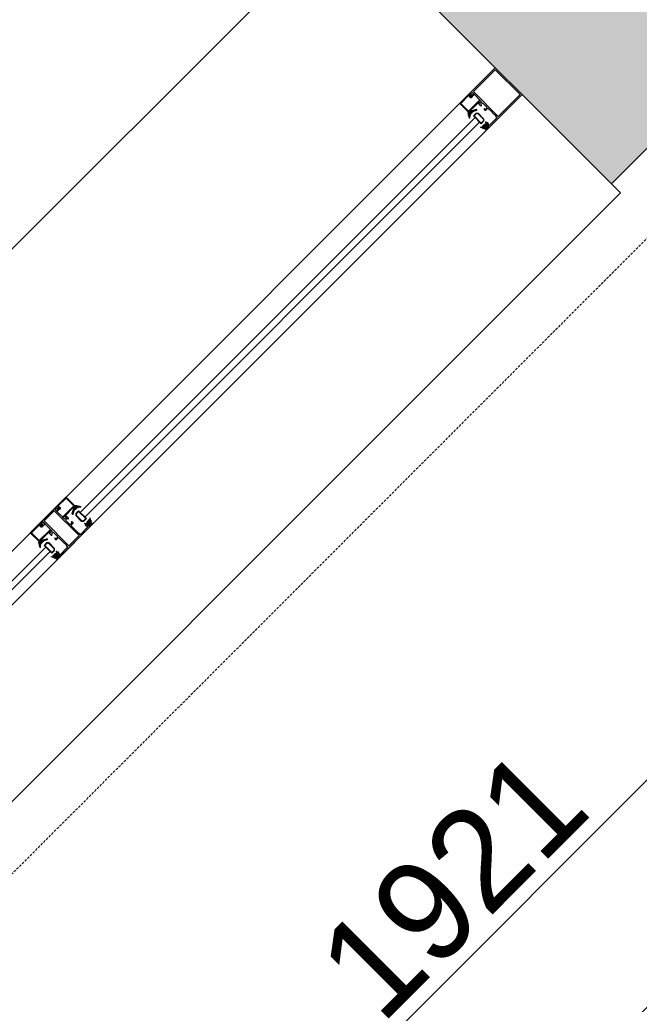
# Model space of a CAD drawing. Header units: feet. Extents: x 1537802 to 2072561, y 4461723 to 4732600.
# Tile 65 of 113: x 1856795 to 1857775, y 4638579 to 4640136. Entities that reach past the tile are written whole.
import ezdxf

# ---------------------------------------------------------------- set-up
doc = ezdxf.new("R2010")
doc.units = ezdxf.units.FT
doc.header["$MEASUREMENT"] = 0
doc.header["$PDMODE"] = 98
doc.header["$PDSIZE"] = 0.3
doc.linetypes.add('HIDDEN-2-1', pattern=[3, 2, -1])
doc.layers.add('CAM', color=154, linetype='Continuous')
doc.layers.add('ZOMEBI', color=20, linetype='Continuous')
doc.layers.add('gor', color=251, linetype='Continuous', lineweight=5)
doc.dimstyles.new('ZO M100 Ark', dxfattribs={"dimscale": 8, "dimtxt": 8, "dimasz": 3, "dimexe": 0.5, "dimexo": 0, "dimgap": 2, "dimtad": 1, "dimtoh": 1, "dimdec": 0, "dimlfac": 10, "dimzin": 9, "dimtxsty": 'Standard', "dimblk": 'OBLIQUE', "dimcen": 2.5085, "dimdle": 0.5, "dimclrd": 20, "dimclre": 20, "dimclrt": 20, "dimadec": 0, "dimazin": 0, "dimtfac": 1, "dimtdec": 0, "dimtofl": 0, "dimtmove": 0, "dimatfit": 3, "dimfxl": 1, "dimarcsym": 0})

# ---------------------------------------------------------------- blocks, each defined once
blk = doc.blocks.new('_Dot')
at = {"color": 0, "linetype": 'ByBlock', "lineweight": -2}
blk.add_line((-0.5, 0), (-1, 0), dxfattribs=at)
at = {"color": 0, "linetype": 'ByBlock', "lineweight": 40, "const_width": 0.5}
blk.add_lwpolyline([(-0.25, 0, 1), (0.25, 0, 1)], format="xyb", close=True, dxfattribs=at)
blk = doc.blocks.new('*D5586')
at = {"layer": 'Defpoints', "color": 0, "lineweight": 30, "transparency": 16777216}
for p in [(1858171.5, 4639435.9), (1858230.6, 4639376.8), (1856827.4, 4638063.5)]:
    blk.add_point(p, dxfattribs=at)
at = {"layer": 'ZOMEBI', "color": 5, "lineweight": -2, "transparency": 16777216}
for p, q in [((1858171.5, 4639435.9), (1858244.8, 4639362.6)), ((1856906.3, 4638052.5), (1858196.7, 4639342.8)), ((1856827.4, 4638063.5), (1856886.5, 4638004.4))]:
    blk.add_line(p, q, dxfattribs=at)
at = {"layer": 'ZOMEBI', "color": 5, "lineweight": -2, "transparency": 16777216, "xscale": 48, "yscale": 48, "zscale": 48}
for p, rotation in [((1858230.6, 4639376.8), 44.99999999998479), ((1856872.4, 4638018.5), 224.9999999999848)]:
    blk.add_blockref('_Dot', p, dxfattribs=dict(at, rotation=rotation))
at = {"layer": 'ZOMEBI', "color": 5, "lineweight": 5, "transparency": 16777216, "insert": (1857479.9, 4638769.2), "char_height": 160, "attachment_point": 5, "rotation": 45}
blk.add_mtext('1921', dxfattribs=at)
blk = doc.blocks.new('*D5588')
at = {"layer": 'Defpoints', "color": 0, "lineweight": 30, "transparency": 16777216}
for p in [(1858859.8, 4640100.6), (1859086.7, 4639873.7), (1855329, 4636577.7)]:
    blk.add_point(p, dxfattribs=at)
at = {"layer": 'ZOMEBI', "color": 5, "lineweight": -2, "transparency": 16777216}
for p, q in [((1858859.8, 4640100.6), (1859100.8, 4639859.6)), ((1855593.8, 4636380.8), (1859052.7, 4639839.8)), ((1855329, 4636577.7), (1855574, 4636332.7))]:
    blk.add_line(p, q, dxfattribs=at)
at = {"layer": 'ZOMEBI', "color": 5, "lineweight": -2, "transparency": 16777216, "xscale": 48, "yscale": 48, "zscale": 48}
for p, rotation in [((1859086.7, 4639873.7), 44.99999999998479), ((1855559.8, 4636346.9), 224.9999999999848)]:
    blk.add_blockref('_Dot', p, dxfattribs=dict(at, rotation=rotation))
at = {"layer": 'ZOMEBI', "color": 5, "lineweight": 5, "transparency": 16777216, "insert": (1857251.7, 4638181.9), "char_height": 160, "attachment_point": 5, "rotation": 45}
blk.add_mtext('4988', dxfattribs=at)
blk = doc.blocks.new('*D5677')
at = {"layer": 'Defpoints', "color": 0, "lineweight": 30, "transparency": 16777216}
for p in [(1857448.5, 4640158.9), (1855894.5, 4638884.5), (1856034.3, 4638744.7)]:
    blk.add_point(p, dxfattribs=at)
at = {"layer": 'ZOMEBI', "color": 5, "lineweight": -2, "transparency": 16777216}
for p, q in [((1857448.5, 4640158.9), (1857294.5, 4640312.9)), ((1857274.7, 4640264.8), (1855928.4, 4638918.4)), ((1856034.3, 4638744.7), (1855880.3, 4638898.6))]:
    blk.add_line(p, q, dxfattribs=at)
for p, xscale, yscale, zscale, rotation in [((1857308.7, 4640298.7), 48.00000000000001, 48.00000000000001, 48.00000000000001, 45), ((1855894.5, 4638884.5), 48, 48, 48, 225)]:
    blk.add_blockref('_Dot', p, dxfattribs=dict(at, xscale=xscale, yscale=yscale, zscale=zscale, rotation=rotation))
at = {"layer": 'ZOMEBI', "color": 5, "lineweight": 5, "transparency": 16777216, "insert": (1856530.1, 4639663.1), "char_height": 160, "attachment_point": 5, "rotation": 45}
blk.add_mtext('2000', dxfattribs=at)

msp = doc.modelspace()

# ---------------------------------------------------------------- hatches: boundary and pattern name
at = {"lineweight": 0}
h = msp.add_hatch(dxfattribs=at)
h.set_pattern_fill('AR-CONC', color=256, scale=30)
h.set_pattern_definition([(50, (1722928.16, 4665858.79), (215.17805, -18.82564), [22.5, -247.5]), (355, (1722928.16, 4665858.79), (-41.6254, 225.65764), [18, -198]), (100.45144, (1722946.1, 4665857.22), (173.55265, 206.832), [19.12206, -210.34263]), (46.1842, (1722928.16, 4665918.8), (320.1724, -49.6558), [33.75, -371.25]), (96.63564, (1722954.84, 4665914.65), (280.3986, 292.2356), [28.6831, -315.5141]), (351.18416, (1722928.16, 4665918.8), (280.3986, 292.2356), [27, -297]), (21, (1722958.16, 4665903.79), (179.07212, -120.78567), [22.5, -247.5]), (326, (1722958.16, 4665903.79), (72.9946, 217.545), [18, -198]), (71.45144, (1722973.08, 4665893.72), (252.0667, 96.75935), [19.12206, -210.34263]), (37.5, (1722928.16, 4665858.79), (3.647957, 99.868156), [0, -195.6, 0, -201, 0, -198.75]), (7.5, (1722928.16, 4665858.79), (78.92086, 118.323514), [0, -114.6, 0, -191.1, 0, -75.75]), (327.5, (1722861.26, 4665858.79), (160.14673, -6.76646), [0, -75, 0, -234, 0, -310.5]), (317.5, (1722831.26, 4665858.79), (174.95585, 30.0315), [0, -97.5, 0, -155.4, 0, -220.5])])
edge = h.paths.add_edge_path()
edge.add_line((1843572.7, 4647234.4), (1843429.6, 4647234.4))
edge.add_line((1843429.6, 4647234.4), (1843429.6, 4647124.1))
edge.add_line((1843429.6, 4647124.1), (1843339.6, 4647355.3))
edge.add_line((1843339.6, 4647355.3), (1843339.6, 4647234.4))
edge.add_line((1843339.6, 4647234.4), (1843172.7, 4647234.4))
edge.add_line((1843172.7, 4647234.4), (1843172.7, 4644409.8))
edge.add_line((1843172.7, 4644409.8), (1842286.9, 4644409.8))
edge.add_arc((1842286.9, 4644309.8), 100, 90, 180)
edge.add_line((1842186.9, 4644309.8), (1842186.9, 4638079.8))
edge.add_arc((1842286.9, 4638079.8), 100, 180, 270)
edge.add_line((1842286.9, 4637979.8), (1843366.9, 4637979.8))
edge.add_line((1843366.9, 4637979.8), (1843366.9, 4638059.8))
edge.add_line((1843366.9, 4638059.8), (1843356.9, 4638059.8))
edge.add_line((1843356.9, 4638059.8), (1843356.9, 4638459.8))
edge.add_line((1843356.9, 4638459.8), (1842536.9, 4638459.8))
edge.add_line((1842536.9, 4638459.8), (1842536.9, 4644059.8))
edge.add_line((1842536.9, 4644059.8), (1849460.5, 4644059.8))
edge.add_line((1849460.5, 4644059.8), (1849695.8, 4643824.5))
edge.add_line((1849695.8, 4643824.5), (1849978.7, 4644107.3))
edge.add_line((1849978.7, 4644107.3), (1849879.7, 4644206.3))
edge.add_line((1849879.7, 4644206.3), (1850933.3, 4645259.9))
edge.add_line((1850933.3, 4645259.9), (1851095.9, 4645097.3))
edge.add_line((1851095.9, 4645097.3), (1851166.6, 4645168))
edge.add_line((1851166.6, 4645168), (1851004, 4645330.6))
edge.add_line((1851004, 4645330.6), (1851159.6, 4645486.2))
edge.add_line((1851159.6, 4645486.2), (1850982.8, 4645663))
edge.add_line((1850982.8, 4645663), (1849568.6, 4644248.7))
edge.add_line((1849568.6, 4644248.7), (1849334.9, 4644482.4))
edge.add_line((1849334.9, 4644482.4), (1849334.9, 4646575.1))
edge.add_line((1849334.9, 4646575.1), (1851894.9, 4646575.1))
edge.add_line((1851894.9, 4646575.1), (1851583.8, 4646264))
edge.add_line((1851583.8, 4646264), (1851760.6, 4646087.2))
edge.add_line((1851760.6, 4646087.2), (1851993.9, 4646320.6))
edge.add_line((1851993.9, 4646320.6), (1852842.5, 4645472))
edge.add_line((1852842.5, 4645472), (1851852.5, 4644482.1))
edge.add_line((1851852.5, 4644482.1), (1851824.2, 4644510.4))
edge.add_line((1851824.2, 4644510.4), (1851753.5, 4644439.7))
edge.add_line((1851753.5, 4644439.7), (1851852.5, 4644340.7))
edge.add_line((1851852.5, 4644340.7), (1852913.2, 4645401.3))
edge.add_line((1852913.2, 4645401.3), (1855699.2, 4642615.3))
edge.add_line((1855699.2, 4642615.3), (1854638.5, 4641554.7))
edge.add_line((1854638.5, 4641554.7), (1854709.2, 4641484))
edge.add_line((1854709.2, 4641484), (1855769.9, 4642544.6))
edge.add_line((1855769.9, 4642544.6), (1856236.6, 4642077.9))
edge.add_line((1856236.6, 4642077.9), (1856519.4, 4642360.8))
edge.add_line((1856519.4, 4642360.8), (1857375, 4643216.4))
edge.add_line((1857375, 4643216.4), (1858207.4, 4643216.4))
edge.add_line((1858207.4, 4643216.4), (1858207.4, 4641264.8))
edge.add_line((1858207.4, 4641264.8), (1857615.4, 4641264.8))
edge.add_line((1857615.4, 4641264.8), (1857059.6, 4641820.6))
edge.add_line((1857059.6, 4641820.6), (1856776.8, 4641537.8))
edge.add_line((1856776.8, 4641537.8), (1857802.1, 4640512.5))
edge.add_line((1857802.1, 4640512.5), (1857448.5, 4640158.9))
edge.add_line((1857448.5, 4640158.9), (1857547.5, 4640059.9))
edge.add_line((1857547.5, 4640059.9), (1857589.9, 4640017.5))
edge.add_line((1857589.9, 4640017.5), (1857731.3, 4639876.1))
edge.add_line((1857731.3, 4639876.1), (1858407.4, 4640553))
edge.add_line((1858407.4, 4640553), (1858407.4, 4643607.7))
edge.add_line((1858407.4, 4643607.7), (1858207.4, 4643607.7))
edge.add_line((1858207.4, 4643607.7), (1858207.4, 4643366.4))
edge.add_line((1858207.4, 4643366.4), (1857312.9, 4643366.4))
edge.add_line((1857312.9, 4643366.4), (1856413.4, 4642466.8))
edge.add_line((1856413.4, 4642466.8), (1855746, 4643134.2))
edge.add_line((1855746, 4643134.2), (1857069.5, 4644457.7))
edge.add_line((1857069.5, 4644457.7), (1858207.4, 4644457.7))
edge.add_line((1858207.4, 4644457.7), (1858207.4, 4644407.7))
edge.add_line((1858207.4, 4644407.7), (1858407.4, 4644407.7))
edge.add_line((1858407.4, 4644407.7), (1858407.4, 4644807.7))
edge.add_line((1858407.4, 4644807.7), (1858207.4, 4644807.7))
edge.add_line((1858207.4, 4644807.7), (1858207.4, 4644587.7))
edge.add_line((1858207.4, 4644587.7), (1856991.1, 4644587.7))
edge.add_line((1856991.1, 4644587.7), (1855641.8, 4643238.4))
edge.add_line((1855641.8, 4643238.4), (1852702.5, 4646177.7))
edge.add_line((1852702.5, 4646177.7), (1853262.5, 4646177.7))
edge.add_line((1853262.5, 4646177.7), (1853262.5, 4646337.7))
edge.add_line((1853262.5, 4646337.7), (1854957.4, 4646337.7))
edge.add_line((1854957.4, 4646337.7), (1854957.4, 4646737.7))
edge.add_line((1854957.4, 4646737.7), (1849334.9, 4646737.7))
edge.add_line((1849334.9, 4646737.7), (1849334.9, 4647234.4))
edge.add_line((1849334.9, 4647234.4), (1849191.8, 4647234.4))
edge.add_line((1849191.8, 4647234.4), (1849191.8, 4647124.1))
edge.add_line((1849191.8, 4647124.1), (1849101.8, 4647355.3))
edge.add_line((1849101.8, 4647355.3), (1849101.8, 4647234.4))
edge.add_line((1849101.8, 4647234.4), (1848934.9, 4647234.4))
edge.add_line((1848934.9, 4647234.4), (1848934.9, 4644409.8))
edge.add_line((1848934.9, 4644409.8), (1843572.7, 4644409.8))
edge.add_line((1843572.7, 4644409.8), (1843572.7, 4647234.4))
h.paths.add_polyline_path([(1858407.4, 4645607.7), (1858407.4, 4646737.7), (1856887.4, 4646737.7), (1856887.4, 4646337.7), (1858007.4, 4646337.7), (1858007.4, 4646137.7), (1858207.4, 4646137.7), (1858207.4, 4645607.7)], flags=17)
h.paths.add_polyline_path([(1852296.9, 4637959.8), (1852296.9, 4638459.8), (1852836.9, 4638459.8), (1853190.5, 4638106.3), (1852933.6, 4637849.4), (1852922.2, 4637860.8), (1852809, 4637747.7), (1852596.9, 4637959.8)])
h.paths.add_polyline_path([(1853231.4, 4640288.9), (1853556.7, 4640614.2), (1853768.8, 4640402.1), (1853443.5, 4640076.8)], flags=17)
h.paths.add_polyline_path([(1847656.9, 4638459.8), (1847656.9, 4638059.8), (1847626.9, 4638059.8), (1847626.9, 4637979.8), (1848116.9, 4637979.8), (1848116.9, 4638459.8)], flags=17)
edge = h.paths.add_edge_path()
edge.add_line((1855532.2, 4638242.6), (1855793.9, 4637981))
edge.add_arc((1856002.5, 4638274.5), 360, 234.5931, 395.4069)
edge.add_line((1856295.9, 4638483.1), (1856034.3, 4638744.7))
edge.add_line((1856034.3, 4638744.7), (1855532.2, 4638242.6))
edge = h.paths.add_edge_path()
edge.add_line((1861544.2, 4648041.9), (1859684.4, 4648041.9))
edge.add_line((1859684.4, 4648041.9), (1859684.4, 4640891.9))
edge.add_line((1859684.4, 4640891.9), (1859484.2, 4640828.5))
edge.add_arc((1860008.6, 4640924.4), 533.1, 190.365, 267.3798)
edge.add_line((1859984.2, 4640391.9), (1860084.2, 4640391.9))
edge.add_line((1860084.2, 4640391.9), (1860084.2, 4640941.9))
edge.add_line((1860084.2, 4640941.9), (1859984.2, 4640941.9))
edge.add_line((1859984.2, 4640941.9), (1859984.2, 4643341.9))
edge.add_line((1859984.2, 4643341.9), (1862564.2, 4643341.9))
edge.add_line((1862564.2, 4643341.9), (1862564.2, 4643441.9))
edge.add_line((1862564.2, 4643441.9), (1859984.2, 4643441.9))
edge.add_line((1859984.2, 4643441.9), (1859984.2, 4645371.9))
edge.add_line((1859984.2, 4645371.9), (1863274.2, 4645371.9))
edge.add_line((1863274.2, 4645371.9), (1863274.2, 4645471.9))
edge.add_line((1863274.2, 4645471.9), (1859984.2, 4645471.9))
edge.add_line((1859984.2, 4645471.9), (1859984.2, 4647571.9))
edge.add_line((1859984.2, 4647571.9), (1860144.2, 4647571.9))
edge.add_line((1860144.2, 4647571.9), (1860144.2, 4647741.9))
edge.add_line((1860144.2, 4647741.9), (1861544.2, 4647741.9))
edge.add_line((1861544.2, 4647741.9), (1861544.2, 4648041.9))
h.paths.add_polyline_path([(1862044.2, 4648041.9), (1862044.2, 4647741.9), (1864084.2, 4647741.9), (1864084.2, 4647541.9), (1864194.2, 4647541.9), (1864194.2, 4645471.9), (1864074.2, 4645471.9), (1864074.2, 4645371.9), (1864194.2, 4645371.9), (1864194.2, 4640891.9), (1864084.2, 4640891.9), (1864084.2, 4640391.9), (1864644.2, 4640391.9), (1864644.2, 4640891.9), (1864534.2, 4640891.9), (1864534.2, 4647531.9), (1864654.2, 4647531.9), (1864654.2, 4647741.9), (1868614.2, 4647741.9), (1868614.2, 4647541.9), (1868734.2, 4647541.9), (1868734.2, 4640891.9), (1868614.2, 4640891.9), (1868614.2, 4640391.9), (1869134.2, 4640391.9), (1869134.2, 4640891.9), (1869034.2, 4640891.9), (1869034.2, 4647521.9), (1869114.2, 4647521.9), (1869114.2, 4647741.9), (1869614.2, 4647741.9), (1869614.2, 4647891.9), (1869589.2, 4647891.9), (1869589.2, 4648041.9), (1869489.2, 4648041.9), (1869489.2, 4648571.9), (1869089.2, 4648571.9), (1869089.2, 4648041.9)])
h.paths.add_polyline_path([(1871929.2, 4648041.9), (1871929.2, 4652371.9), (1869089.2, 4652371.9), (1869089.2, 4649431.9), (1869289.2, 4649431.9), (1869289.2, 4651971.9), (1869489.2, 4651971.9), (1869489.2, 4652171.9), (1871529.2, 4652171.9), (1871529.2, 4651971.9), (1871729.2, 4651971.9), (1871729.2, 4648041.9), (1870389.2, 4648041.9), (1870389.2, 4647891.9), (1870364.2, 4647891.9), (1870364.2, 4647741.9), (1873134.2, 4647741.9), (1873134.2, 4647541.9), (1873244.2, 4647541.9), (1873244.2, 4640891.9), (1873134.2, 4640891.9), (1873134.2, 4640391.9), (1873624.2, 4640391.9), (1873624.2, 4640891.9), (1873524.2, 4640891.9), (1873524.2, 4647541.9), (1873614.2, 4647541.9), (1873614.2, 4647741.9), (1877584.2, 4647741.9), (1877584.2, 4647541.9), (1877674.2, 4647541.9), (1877674.2, 4640891.9), (1877574.2, 4640891.9), (1877574.2, 4640391.9), (1878104.2, 4640391.9), (1878104.2, 4641001.9), (1877984.2, 4641001.9), (1877984.2, 4643401.9), (1880454.2, 4643401.9), (1880454.2, 4644211.9), (1880354.2, 4644211.9), (1880354.2, 4643501.9), (1877984.2, 4643501.9), (1877984.2, 4645587.3), (1878814.2, 4645587.3), (1878814.2, 4645687.3), (1877984.2, 4645687.3), (1877984.2, 4647541.9), (1878104.2, 4647541.9), (1878104.2, 4647741.9), (1879784.2, 4647741.9), (1879784.2, 4645687.3), (1879684.2, 4645687.3), (1879684.2, 4645587.3), (1879954.2, 4645587.3), (1879954.2, 4645687.3), (1879884.2, 4645687.3), (1879884.2, 4647741.9), (1880684.2, 4647741.9), (1880684.2, 4647541.9), (1881024.2, 4647541.9), (1882162.8, 4645687.3), (1880824.2, 4645687.3), (1880824.2, 4645587.3), (1882224.2, 4645587.3), (1884984.2, 4641091.9), (1884984.2, 4640891.9), (1884044.2, 4640891.9), (1884044.2, 4640391.9), (1885744.2, 4640391.9), (1885744.2, 4640451.9), (1881084.3, 4648041.9)])
h.paths.add_polyline_path([(1883194.2, 4640391.9), (1883194.2, 4640731.9), (1882354.2, 4640731.9), (1882354.2, 4640391.9)], flags=17)
at = {"layer": 'gor', "lineweight": 9}
h = msp.add_hatch(dxfattribs=at)
h.set_pattern_fill('ANSI37', color=256, scale=0.545448, angle=495, style=0)
h.set_pattern_definition([(360, (1839320.8047, 4628959.7137), (7e-16, 1.7317968), []), (90, (1839320.8047, 4628959.7137), (-1.7317968, 7e-16), [])])
h.paths.add_polyline_path([(1857514.6, 4639991.2), (1857518.3, 4639992.4, 0.556642), (1857518.5, 4639993.3), (1857517.8, 4639994, 0.273399), (1857517.2, 4639994.2), (1857509.1, 4639991.9, 0.51413), (1857508.8, 4639990.9), (1857509.1, 4639990.4), (1857506.5, 4639987.8), (1857505.3, 4639988.8, 0.651549), (1857504.4, 4639988.4, 0.097661), (1857506.3, 4639980.3, 0.81914), (1857507.2, 4639980.5, -0.331465)])
h = msp.add_hatch(dxfattribs=at)
h.set_pattern_fill('ANSI37', color=256, scale=0.545448, angle=495, style=0)
h.set_pattern_definition([(180, (1840210.072, 4625315.1769), (-2e-16, -1.7317968), []), (270, (1840210.072, 4625315.1769), (1.7317968, -2e-16), [])])
edge = h.paths.add_edge_path()
edge.add_line((1857528.8, 4639968.7), (1857530.2, 4639968.4))
edge.add_arc((1857530.1, 4639968.2), 0.218, -45, 80, ccw=False)
edge.add_line((1857530.3, 4639968), (1857529.6, 4639967.4))
edge.add_line((1857529.6, 4639967.4), (1857527.2, 4639967.6))
edge.add_arc((1857527.2, 4639967.3), 0.273, 85, 260)
edge.add_line((1857527.1, 4639967), (1857528.6, 4639966.8))
edge.add_arc((1857528.5, 4639966.6), 0.218, -45, 80, ccw=False)
edge.add_line((1857528.7, 4639966.4), (1857528.4, 4639966.2))
edge.add_arc((1857527.3, 4639967.3), 1.64, 260, 315, ccw=False)
edge.add_line((1857527, 4639965.7), (1857524.6, 4639966.1))
edge.add_arc((1857524.6, 4639965.7), 0.436, 80, 250)
edge.add_line((1857524.4, 4639965.3), (1857526.7, 4639964.6))
edge.add_arc((1857521.1, 4639948.8), 16.8, 60.9704, 70.5714, ccw=False)
edge.add_arc((1857529.5, 4639963.8), 0.436, 240.9704, 315)
edge.add_line((1857529.8, 4639963.5), (1857530.1, 4639963.8))
edge.add_line((1857530.1, 4639963.8), (1857529.3, 4639964.6))
edge.add_line((1857529.3, 4639964.6), (1857531.1, 4639966.4))
edge.add_arc((1857531.5, 4639966), 0.545, 45, 135.1318, ccw=False)
edge.add_line((1857531.9, 4639966.4), (1857532.3, 4639965.9))
edge.add_line((1857532.3, 4639965.9), (1857531.8, 4639965.4))
edge.add_arc((1857531.8, 4639965.3), 0.109, 135, 236.9061)
edge.add_arc((1857532.7, 4639966.4), 1.51, 233.4244, 316.4637)
edge.add_line((1857533.8, 4639965.4), (1857534.3, 4639966))
edge.add_line((1857534.3, 4639966), (1857535.1, 4639966.8))
edge.add_arc((1857534.1, 4639967.9), 1.53, 313.7538, 395.6709)
edge.add_arc((1857535.2, 4639968.7), 0.109, 32.2335, 135)
edge.add_line((1857535.1, 4639968.8), (1857534.6, 4639968.2))
edge.add_line((1857534.6, 4639968.2), (1857534.2, 4639968.7))
edge.add_arc((1857534.6, 4639969.1), 0.545, 135, 225, ccw=False)
edge.add_line((1857534.2, 4639969.4), (1857536.5, 4639971.8))
edge.add_arc((1857536.4, 4639971.9), 0.218, 315, 405)
edge.add_line((1857536.5, 4639972.1), (1857535.3, 4639973.3))
edge.add_arc((1857535.1, 4639973.2), 0.218, 45, 145.3903)
edge.add_arc((1857538, 4639971.2), 3.7, 145.3903, 173.3351)
edge.add_arc((1857533.8, 4639971.7), 0.545, 280, 353.3351, ccw=False)
edge.add_line((1857533.9, 4639971.2), (1857533.8, 4639971.2))
edge.add_arc((1857533.8, 4639971.4), 0.218, 190, 280, ccw=False)
edge.add_line((1857533.6, 4639971.3), (1857533.1, 4639974))
edge.add_arc((1857532.7, 4639973.8), 0.436, 20, 190)
edge.add_line((1857532.3, 4639973.8), (1857532.8, 4639970.9))
edge.add_arc((1857532.6, 4639970.9), 0.218, -95, 10, ccw=False)
edge.add_line((1857532.6, 4639970.6), (1857530.4, 4639970.8))
edge.add_arc((1857530.4, 4639970.5), 0.273, 85, 260)
edge.add_line((1857530.4, 4639970.3), (1857531.8, 4639970))
edge.add_arc((1857531.8, 4639969.8), 0.218, -45, 80, ccw=False)
edge.add_line((1857531.9, 4639969.7), (1857531.2, 4639969))
edge.add_line((1857531.2, 4639969), (1857528.8, 4639969.2))
edge.add_arc((1857528.8, 4639968.9), 0.273, 85, 260)
edge = h.paths.add_edge_path(flags=16)
edge.add_arc((1857533.9, 4639967.3), 0.327, -43.2055, 45, ccw=False)
edge.add_arc((1857518.2, 4639982.3), 22.1, 313.7015, 316.2985, ccw=False)
edge.add_arc((1857533.2, 4639966.6), 0.327, 225, 313.2055, ccw=False)
edge.add_line((1857533, 4639966.4), (1857532.2, 4639967.2))
edge.add_arc((1857532.4, 4639967.4), 0.327, 135, 225, ccw=False)
edge.add_line((1857532.2, 4639967.7), (1857532.9, 4639968.4))
edge.add_arc((1857533.1, 4639968.1), 0.327, 45, 135, ccw=False)
edge.add_line((1857533.3, 4639968.4), (1857534.2, 4639967.5))
h = msp.add_hatch(dxfattribs=at)
h.set_pattern_fill('ANSI37', color=256, scale=0.545448, angle=495, style=0)
h.set_pattern_definition([(9e-12, (1843977.1779, 4633616.087), (-3e-13, 1.7317968), []), (90, (1843977.1779, 4633616.087), (-1.7317968, -3e-13), [])])
h.paths.add_polyline_path([(1856881, 4639357.6), (1856879.8, 4639353.9, -0.556642), (1856878.9, 4639353.7), (1856878.2, 4639354.4, -0.273399), (1856878, 4639355), (1856880.3, 4639363.1, -0.51413), (1856881.3, 4639363.4), (1856881.8, 4639363.1), (1856884.4, 4639365.7), (1856883.4, 4639366.9, -0.651549), (1856883.9, 4639367.8, -0.097661), (1856891.9, 4639365.9, -0.81914), (1856891.7, 4639365.1, 0.331465)])
h = msp.add_hatch(dxfattribs=at)
h.set_pattern_fill('ANSI37', color=256, scale=0.545448, angle=495, style=0)
h.set_pattern_definition([(180, (1844866.4452, 4629971.5501), (3e-13, -1.7317968), []), (270, (1844866.4452, 4629971.5501), (1.7317968, 3e-13), [])])
edge = h.paths.add_edge_path()
edge.add_line((1856903.6, 4639343.5), (1856903.8, 4639342))
edge.add_arc((1856904, 4639342.1), 0.218, 190, 315)
edge.add_line((1856904.2, 4639341.9), (1856904.8, 4639342.6))
edge.add_line((1856904.8, 4639342.6), (1856904.6, 4639345))
edge.add_arc((1856904.9, 4639345), 0.273, 10, 185, ccw=False)
edge.add_line((1856905.2, 4639345.1), (1856905.4, 4639343.6))
edge.add_arc((1856905.6, 4639343.7), 0.218, 190, 315)
edge.add_line((1856905.8, 4639343.5), (1856906, 4639343.8))
edge.add_arc((1856904.9, 4639344.9), 1.64, 315, 370)
edge.add_line((1856906.5, 4639345.2), (1856906.1, 4639347.6))
edge.add_arc((1856906.5, 4639347.6), 0.436, 20, 190, ccw=False)
edge.add_line((1856906.9, 4639347.8), (1856907.6, 4639345.5))
edge.add_arc((1856923.4, 4639351.1), 16.8, 199.4286, 209.0296)
edge.add_arc((1856908.4, 4639342.7), 0.436, -45, 29.0296, ccw=False)
edge.add_line((1856908.7, 4639342.4), (1856908.4, 4639342.1))
edge.add_line((1856908.4, 4639342.1), (1856907.6, 4639342.9))
edge.add_line((1856907.6, 4639342.9), (1856905.9, 4639341.1))
edge.add_arc((1856906.2, 4639340.7), 0.545, 134.8682, 225)
edge.add_line((1856905.9, 4639340.4), (1856906.3, 4639339.9))
edge.add_line((1856906.3, 4639339.9), (1856906.8, 4639340.5))
edge.add_arc((1856906.9, 4639340.4), 0.109, 33.0939, 135, ccw=False)
edge.add_arc((1856905.8, 4639339.5), 1.51, -46.4637, 36.5756, ccw=False)
edge.add_line((1856906.8, 4639338.4), (1856906.2, 4639337.9))
edge.add_line((1856906.2, 4639337.9), (1856905.4, 4639337.1))
edge.add_arc((1856904.3, 4639338.2), 1.53, 234.3291, 316.2462, ccw=False)
edge.add_arc((1856903.5, 4639337), 0.109, 135, 237.7665, ccw=False)
edge.add_line((1856903.4, 4639337.1), (1856904, 4639337.6))
edge.add_line((1856904, 4639337.6), (1856903.5, 4639338))
edge.add_arc((1856903.2, 4639337.7), 0.545, 45, 135)
edge.add_line((1856902.8, 4639338), (1856900.4, 4639335.7))
edge.add_arc((1856900.3, 4639335.8), 0.218, 225, 315, ccw=False)
edge.add_line((1856900.1, 4639335.7), (1856898.9, 4639336.9))
edge.add_arc((1856899, 4639337.1), 0.218, 124.6097, 225, ccw=False)
edge.add_arc((1856901, 4639334.2), 3.7, 96.6649, 124.6097, ccw=False)
edge.add_arc((1856900.5, 4639338.4), 0.545, 276.6649, 350)
edge.add_line((1856901.1, 4639338.3), (1856901.1, 4639338.4))
edge.add_arc((1856900.8, 4639338.4), 0.218, 350, 440)
edge.add_line((1856900.9, 4639338.6), (1856898.2, 4639339.1))
edge.add_arc((1856898.4, 4639339.5), 0.436, 80, 250, ccw=False)
edge.add_line((1856898.4, 4639339.9), (1856901.3, 4639339.4))
edge.add_arc((1856901.4, 4639339.6), 0.218, 260, 365)
edge.add_line((1856901.6, 4639339.7), (1856901.4, 4639341.8))
edge.add_arc((1856901.7, 4639341.8), 0.273, 10, 185, ccw=False)
edge.add_line((1856901.9, 4639341.8), (1856902.2, 4639340.4))
edge.add_arc((1856902.4, 4639340.4), 0.218, 190, 315)
edge.add_line((1856902.6, 4639340.3), (1856903.2, 4639341))
edge.add_line((1856903.2, 4639341), (1856903, 4639343.4))
edge.add_arc((1856903.3, 4639343.4), 0.273, 10, 185, ccw=False)
edge = h.paths.add_edge_path(flags=16)
edge.add_arc((1856904.9, 4639338.3), 0.327, 225, 313.2055)
edge.add_arc((1856889.9, 4639354), 22.1, 313.7015, 316.2985)
edge.add_arc((1856905.6, 4639339), 0.327, 316.7945, 405)
edge.add_line((1856905.9, 4639339.2), (1856905, 4639340.1))
edge.add_arc((1856904.8, 4639339.8), 0.327, 45, 135)
edge.add_line((1856904.5, 4639340.1), (1856903.8, 4639339.4))
edge.add_arc((1856904.1, 4639339.1), 0.327, 135, 225)
edge.add_line((1856903.8, 4639338.9), (1856904.7, 4639338))
h = msp.add_hatch(dxfattribs=at)
h.set_pattern_fill('ANSI37', color=256, scale=0.545448, angle=495, style=0)
h.set_pattern_definition([(9e-12, (1843963.0357, 4633601.9448), (-3e-13, 1.7317968), []), (90, (1843963.0357, 4633601.9448), (-1.7317968, -3e-13), [])])
h.paths.add_polyline_path([(1856835.6, 4639312.2), (1856839.3, 4639313.4, 0.556642), (1856839.5, 4639314.3), (1856838.8, 4639315, 0.273399), (1856838.2, 4639315.2), (1856830.1, 4639312.9, 0.51413), (1856829.8, 4639311.8), (1856830.1, 4639311.4), (1856827.5, 4639308.8), (1856826.3, 4639309.8, 0.651549), (1856825.4, 4639309.3, 0.097661), (1856827.3, 4639301.3, 0.81914), (1856828.1, 4639301.5, -0.331465)])
h = msp.add_hatch(dxfattribs=at)
h.set_pattern_fill('ANSI37', color=256, scale=0.545448, angle=495, style=0)
h.set_pattern_definition([(180, (1844852.3031, 4629957.408), (3e-13, -1.7317968), []), (270, (1844852.3031, 4629957.408), (1.7317968, 3e-13), [])])
edge = h.paths.add_edge_path()
edge.add_line((1856849.7, 4639289.6), (1856851.2, 4639289.4))
edge.add_arc((1856851.1, 4639289.2), 0.218, -45, 80, ccw=False)
edge.add_line((1856851.3, 4639289), (1856850.6, 4639288.4))
edge.add_line((1856850.6, 4639288.4), (1856848.2, 4639288.6))
edge.add_arc((1856848.2, 4639288.3), 0.273, 85, 260)
edge.add_line((1856848.1, 4639288), (1856849.5, 4639287.8))
edge.add_arc((1856849.5, 4639287.6), 0.218, -45, 80, ccw=False)
edge.add_line((1856849.7, 4639287.4), (1856849.4, 4639287.2))
edge.add_arc((1856848.3, 4639288.3), 1.64, 260, 315, ccw=False)
edge.add_line((1856848, 4639286.7), (1856845.6, 4639287.1))
edge.add_arc((1856845.6, 4639286.7), 0.436, 80, 250)
edge.add_line((1856845.4, 4639286.3), (1856847.7, 4639285.6))
edge.add_arc((1856842.1, 4639269.7), 16.8, 60.9704, 70.5714, ccw=False)
edge.add_arc((1856850.5, 4639284.8), 0.436, 240.9704, 315)
edge.add_line((1856850.8, 4639284.5), (1856851.1, 4639284.8))
edge.add_line((1856851.1, 4639284.8), (1856850.3, 4639285.6))
edge.add_line((1856850.3, 4639285.6), (1856852.1, 4639287.3))
edge.add_arc((1856852.5, 4639287), 0.545, 45, 135.1318, ccw=False)
edge.add_line((1856852.8, 4639287.3), (1856853.3, 4639286.9))
edge.add_line((1856853.3, 4639286.9), (1856852.7, 4639286.4))
edge.add_arc((1856852.8, 4639286.3), 0.109, 135, 236.9061)
edge.add_arc((1856853.7, 4639287.4), 1.51, 233.4244, 316.4637)
edge.add_line((1856854.7, 4639286.4), (1856855.3, 4639287))
edge.add_line((1856855.3, 4639287), (1856856.1, 4639287.7))
edge.add_arc((1856855, 4639288.9), 1.53, 313.7538, 395.6709)
edge.add_arc((1856856.2, 4639289.7), 0.109, 32.2335, 135)
edge.add_line((1856856.1, 4639289.8), (1856855.6, 4639289.2))
edge.add_line((1856855.6, 4639289.2), (1856855.2, 4639289.7))
edge.add_arc((1856855.5, 4639290), 0.545, 135, 225, ccw=False)
edge.add_line((1856855.2, 4639290.4), (1856857.5, 4639292.8))
edge.add_arc((1856857.4, 4639292.9), 0.218, 315, 405)
edge.add_line((1856857.5, 4639293.1), (1856856.3, 4639294.3))
edge.add_arc((1856856.1, 4639294.2), 0.218, 45, 145.3903)
edge.add_arc((1856859, 4639292.2), 3.7, 145.3903, 173.3351)
edge.add_arc((1856854.8, 4639292.7), 0.545, 280, 353.3351, ccw=False)
edge.add_line((1856854.9, 4639292.1), (1856854.8, 4639292.1))
edge.add_arc((1856854.8, 4639292.4), 0.218, 190, 280, ccw=False)
edge.add_line((1856854.6, 4639292.3), (1856854.1, 4639295))
edge.add_arc((1856853.7, 4639294.8), 0.436, 20, 190)
edge.add_line((1856853.3, 4639294.8), (1856853.8, 4639291.9))
edge.add_arc((1856853.6, 4639291.8), 0.218, -95, 10, ccw=False)
edge.add_line((1856853.5, 4639291.6), (1856851.4, 4639291.8))
edge.add_arc((1856851.4, 4639291.5), 0.273, 85, 260)
edge.add_line((1856851.4, 4639291.3), (1856852.8, 4639291))
edge.add_arc((1856852.7, 4639290.8), 0.218, -45, 80, ccw=False)
edge.add_line((1856852.9, 4639290.6), (1856852.2, 4639290))
edge.add_line((1856852.2, 4639290), (1856849.8, 4639290.2))
edge.add_arc((1856849.8, 4639289.9), 0.273, 85, 260)
edge = h.paths.add_edge_path(flags=16)
edge.add_arc((1856854.9, 4639288.3), 0.327, -43.2055, 45, ccw=False)
edge.add_arc((1856839.2, 4639303.3), 22.1, 313.7015, 316.2985, ccw=False)
edge.add_arc((1856854.2, 4639287.6), 0.327, 225, 313.2055, ccw=False)
edge.add_line((1856854, 4639287.3), (1856853.1, 4639288.2))
edge.add_arc((1856853.4, 4639288.4), 0.327, 135, 225, ccw=False)
edge.add_line((1856853.1, 4639288.7), (1856853.8, 4639289.4))
edge.add_arc((1856854.1, 4639289.1), 0.327, 45, 135, ccw=False)
edge.add_line((1856854.3, 4639289.4), (1856855.2, 4639288.5))

# ---------------------------------------------------------------- linework, layer by layer
at = {"color": 1, "linetype": 'HIDDEN-2-1', "lineweight": 9, "ltscale": 2, "elevation": -26089.3}
msp.add_lwpolyline([(1885744.2, 4640391.9), (1885744.2, 4640353), (1858349.9, 4640353), (1856417.1, 4638418.7), (1856417.1, 4637859.8), (1855729.8, 4637859.8), (1854859.1, 4636989.1), (1853426.2, 4636989.1), (1852555.5, 4637859.8), (1842066.9, 4637859.8), (1842066.9, 4644409.8), (1842286.9, 4644409.8)], dxfattribs=at)
at = {"lineweight": 30, "elevation": -26089.3}
msp.add_lwpolyline([(1857448.5, 4640158.9), (1857547.5, 4640059.9), (1857589.9, 4640017.5), (1857731.3, 4639876.1), (1858407.4, 4640553)], dxfattribs=at)
at = {"linetype": 'ByBlock', "lineweight": 9, "ltscale": 0.5, "elevation": -26089.3}
for points in [[(1857589.9, 4640017.5), (1857547.5, 4640059.9), (1856133.3, 4638645.7), (1856175.7, 4638603.3)], [(1856898.3, 4639349.5), (1857522.7, 4639973.9), (1857515.6, 4639981), (1856891.2, 4639356.6)], [(1856843.7, 4639294.9), (1856219.3, 4638670.5), (1856212.2, 4638677.6), (1856836.6, 4639302)]]:
    msp.add_lwpolyline(points, close=True, dxfattribs=at)
at = {"lineweight": 9, "elevation": -26089.3}
msp.add_lwpolyline([(1857589.9, 4640017.5), (1857533.7, 4639961.3, -0.414214), (1857533.4, 4639961.3), (1857530.1, 4639964.6, -0.414216), (1857530.1, 4639965.4), (1857530.9, 4639966.1, -0.341994), (1857532, 4639966.3, -0.490316), (1857532.1, 4639966.1), (1857531.3, 4639965.4), (1857533.3, 4639963.3), (1857537.2, 4639967.2), (1857535.2, 4639969.2), (1857534.6, 4639968.6, -0.490316), (1857534.4, 4639968.6, -0.341994), (1857534.5, 4639969.8), (1857535.5, 4639970.8), (1857535.9, 4639970.3), (1857536.7, 4639971.1), (1857537.5, 4639970.3), (1857536.7, 4639969.5), (1857537.8, 4639968.4), (1857550.7, 4639981.3), (1857549.6, 4639982.4), (1857548.8, 4639981.6), (1857548.1, 4639982.4), (1857548.8, 4639983.2), (1857542.8, 4639989.2), (1857542.8, 4639990), (1857542, 4639990), (1857536, 4639996), (1857532.8, 4639992.7, -0.414214), (1857531.2, 4639992.7), (1857530.1, 4639993.9, -0.414214), (1857530.1, 4639995), (1857530.6, 4639995.5), (1857532, 4639994.1), (1857534.9, 4639997.1), (1857527.5, 4640004.5), (1857524.6, 4640001.5), (1857526, 4640000.1), (1857525.4, 4639999.6, -0.414214), (1857524.4, 4639999.6), (1857523.4, 4640000.6), (1857520.8, 4640003.2, -0.414214), (1857520.8, 4640004.7), (1857521.4, 4640005.2), (1857523.3, 4640003.3), (1857526, 4640006), (1857519, 4640012.9), (1857519, 4640013.7), (1857518.3, 4640013.7), (1857511.3, 4640020.7), (1857508.6, 4640018), (1857510.6, 4640016), (1857510, 4640015.5, -0.414214), (1857508.5, 4640015.5), (1857505.8, 4640018.2), (1857547.5, 4640059.9), (1857589.9, 4640017.5)], format="xyb", dxfattribs=at)
msp.add_lwpolyline([(1857547.5, 4640056.8), (1857512.9, 4640022.2), (1857552.2, 4639982.9), (1857586.8, 4640017.5), (1857547.5, 4640056.8)], dxfattribs=at)
for points in [[(1857508.4, 4640014.4, 0.414214), (1857509.2, 4640014.4), (1857511, 4640016.2), (1857510.8, 4640017.1, -0.414205), (1857511, 4640017.5), (1857512.8, 4640018, -0.772881), (1857513.5, 4640016.8), (1857509.2, 4640012.5, -0.414231), (1857508.4, 4640012.5), (1857505.2, 4640015.8), (1857492.9, 4640003.5), (1857505.2, 4639991.2), (1857522.4, 4640008.4, -0.414214), (1857522.8, 4640008.4), (1857523.1, 4640008.1, -0.256041), (1857523.2, 4640007.8), (1857522.6, 4640005.1, -0.538245), (1857522.2, 4640005), (1857521.6, 4640005.7), (1857516.6, 4640000.8), (1857516.6, 4640000.3), (1857516.2, 4640000.3), (1857511.5, 4639995.7), (1857511.5, 4639995.2), (1857511, 4639995.2), (1857507.7, 4639991.9), (1857507.7, 4639991.8, -0.371334), (1857507.8, 4639991.1), (1857506.8, 4639989.7), (1857506.1, 4639989, -0.413739), (1857505.6, 4639989), (1857491.5, 4640003.2, -0.414214), (1857491.5, 4640003.9), (1857505.2, 4640017.6, -0.414214), (1857506, 4640017.6), (1857506.1, 4640017.5, -0.414214), (1857506.1, 4640016.7), (1857506.1, 4640016.7)], [(1856857.8, 4639363.8, -0.414214), (1856857.8, 4639363), (1856856, 4639361.2), (1856855.1, 4639361.4, 0.414205), (1856854.7, 4639361.2), (1856854.2, 4639359.4, 0.772881), (1856855.4, 4639358.7), (1856859.7, 4639363, 0.414231), (1856859.7, 4639363.8), (1856856.4, 4639367), (1856868.7, 4639379.3), (1856881, 4639367), (1856863.8, 4639349.8, 0.414214), (1856863.8, 4639349.4), (1856864.1, 4639349.1, 0.256041), (1856864.4, 4639349), (1856867.1, 4639349.6, 0.538245), (1856867.2, 4639350), (1856866.5, 4639350.7), (1856871.4, 4639355.6), (1856871.9, 4639355.6), (1856871.9, 4639356), (1856876.5, 4639360.7), (1856877, 4639360.7), (1856877, 4639361.2), (1856880.4, 4639364.5), (1856880.4, 4639364.5, 0.371334), (1856881.1, 4639364.4), (1856882.5, 4639365.5), (1856883.2, 4639366.1, 0.413739), (1856883.2, 4639366.6), (1856869.1, 4639380.7, 0.414214), (1856868.3, 4639380.7), (1856854.6, 4639367, 0.414214), (1856854.6, 4639366.2), (1856854.8, 4639366.1, 0.414214), (1856855.5, 4639366.1), (1856855.5, 4639366.1)], [(1856854, 4639366.4), (1856856.7, 4639363.7, -0.414214), (1856856.7, 4639362.2), (1856856.2, 4639361.6), (1856854.3, 4639363.6), (1856851.6, 4639360.9), (1856858.5, 4639353.9), (1856858.5, 4639353.2), (1856859.3, 4639353.2), (1856866.2, 4639346.2), (1856868.9, 4639348.9), (1856867, 4639350.8), (1856867.5, 4639351.4, -0.414214), (1856869.1, 4639351.4), (1856871.6, 4639348.8), (1856872.6, 4639347.8, -0.414214), (1856872.6, 4639346.8), (1856872.1, 4639346.2), (1856870.7, 4639347.6), (1856867.7, 4639344.7), (1856875.2, 4639337.3), (1856878.1, 4639340.2), (1856876.7, 4639341.6), (1856877.2, 4639342.1, -0.414214), (1856878.3, 4639342.1), (1856879.5, 4639341, -0.414214), (1856879.5, 4639339.4), (1856876.2, 4639336.2), (1856882.3, 4639330.2), (1856882.3, 4639329.4), (1856883, 4639329.4), (1856889, 4639323.4), (1856889.8, 4639324.2), (1856890.6, 4639323.4), (1856889.8, 4639322.6), (1856890.9, 4639321.5), (1856903.8, 4639334.4), (1856902.7, 4639335.5), (1856901.9, 4639334.7), (1856901.2, 4639335.5), (1856901.9, 4639336.3), (1856901.5, 4639336.7), (1856902.4, 4639337.7, -0.341994), (1856903.6, 4639337.8, -0.490316), (1856903.6, 4639337.6), (1856903, 4639337), (1856905, 4639335), (1856908.9, 4639338.9), (1856906.9, 4639340.9), (1856906.1, 4639340.1, -0.490316), (1856905.9, 4639340.2, -0.341994), (1856906.1, 4639341.4), (1856906.9, 4639342.1, -0.414216), (1856907.6, 4639342.1), (1856910.9, 4639338.8, -0.414214), (1856910.9, 4639338.5), (1856854.7, 4639282.2, -0.414214), (1856854.4, 4639282.2), (1856851.1, 4639285.6, -0.414216), (1856851.1, 4639286.3), (1856851.8, 4639287.1, -0.341994), (1856853, 4639287.3, -0.490316), (1856853.1, 4639287.1), (1856852.3, 4639286.3), (1856854.3, 4639284.3), (1856858.2, 4639288.2), (1856856.2, 4639290.2), (1856855.6, 4639289.6, -0.490316), (1856855.4, 4639289.6, -0.341994), (1856855.5, 4639290.8), (1856856.5, 4639291.7), (1856856.9, 4639291.3), (1856857.7, 4639292), (1856858.5, 4639291.3), (1856857.7, 4639290.5), (1856858.8, 4639289.4), (1856871.7, 4639302.3), (1856870.6, 4639303.4), (1856869.8, 4639302.6), (1856869, 4639303.4), (1856869.8, 4639304.2), (1856863.8, 4639310.2), (1856863.8, 4639310.9), (1856863, 4639310.9), (1856857, 4639317), (1856853.8, 4639313.7, -0.414214), (1856852.2, 4639313.7), (1856851.1, 4639314.9, -0.414214), (1856851.1, 4639316), (1856851.6, 4639316.5), (1856853, 4639315.1), (1856855.9, 4639318), (1856848.5, 4639325.4), (1856845.6, 4639322.5), (1856847, 4639321.1), (1856846.4, 4639320.6, -0.414214), (1856845.4, 4639320.6), (1856844.4, 4639321.6), (1856841.8, 4639324.1, -0.414214), (1856841.8, 4639325.7), (1856842.3, 4639326.2), (1856844.3, 4639324.3), (1856847, 4639327), (1856840, 4639333.9), (1856840, 4639334.7), (1856839.3, 4639334.7), (1856832.3, 4639341.6), (1856829.6, 4639338.9), (1856831.5, 4639337), (1856831, 4639336.5, -0.414214), (1856829.5, 4639336.5), (1856826.8, 4639339.2)], [(1856829.4, 4639335.4, 0.414214), (1856830.2, 4639335.4), (1856832, 4639337.2), (1856831.8, 4639338.1, -0.414205), (1856832, 4639338.5), (1856833.8, 4639339, -0.772881), (1856834.5, 4639337.8), (1856830.2, 4639333.5, -0.414231), (1856829.4, 4639333.5), (1856826.2, 4639336.7), (1856813.9, 4639324.5), (1856826.2, 4639312.2), (1856843.4, 4639329.4, -0.414214), (1856843.8, 4639329.4), (1856844.1, 4639329.1, -0.256041), (1856844.2, 4639328.8), (1856843.6, 4639326.1, -0.538245), (1856843.2, 4639326), (1856842.5, 4639326.7), (1856837.6, 4639321.8), (1856837.6, 4639321.3), (1856837.1, 4639321.3), (1856832.5, 4639316.7), (1856832.5, 4639316.2), (1856832, 4639316.2), (1856828.7, 4639312.8), (1856828.7, 4639312.8, -0.371334), (1856828.8, 4639312.1), (1856827.7, 4639310.7), (1856827.1, 4639310, -0.413739), (1856826.6, 4639310), (1856812.5, 4639324.1, -0.414214), (1856812.5, 4639324.9), (1856826.2, 4639338.6, -0.414214), (1856827, 4639338.6), (1856827.1, 4639338.4, -0.414214), (1856827.1, 4639337.7), (1856827.1, 4639337.7)]]:
    msp.add_lwpolyline(points, format="xyb", close=True, dxfattribs=at)
at = {"linetype": 'ByBlock', "lineweight": 9, "ltscale": 0.5, "elevation": -26089.3}
msp.add_lwpolyline([(1857731.3, 4639876.1), (1857745.5, 4639861.9), (1856387.2, 4638503.7), (1856496.2, 4638151.3), (1856123.7, 4637803), (1855693, 4637964.4), (1854817.6, 4637089.1), (1853467.6, 4637089.1), (1852809, 4637747.7)], dxfattribs=at)
at = {"lineweight": 9, "elevation": -26089.3}
msp.add_lwpolyline([(1856889.3, 4639320), (1856850, 4639359.3), (1856833.9, 4639343.2), (1856873.2, 4639303.8)], close=True, dxfattribs=at)
at = {"layer": 'CAM', "lineweight": 9, "elevation": -26089.3}
for points in [[(1857513, 4639983.6), (1857525.3, 4639971.3), (1857529.7, 4639975.7), (1857529.7, 4639978.8), (1857520.5, 4639988), (1857517.4, 4639988)], [(1857514.1, 4639983.6), (1857517.7, 4639987.3), (1857520.1, 4639987.3), (1857529, 4639978.4), (1857529, 4639976), (1857525.3, 4639972.4)], [(1856888.6, 4639359.2), (1856900.9, 4639346.9), (1856896.5, 4639342.5), (1856893.4, 4639342.5), (1856884.2, 4639351.8), (1856884.2, 4639354.8)], [(1856888.6, 4639358.2), (1856885, 4639354.5), (1856885, 4639352.1), (1856893.8, 4639343.3), (1856896.2, 4639343.3), (1856899.8, 4639346.9)], [(1856834, 4639304.6), (1856846.3, 4639292.3), (1856850.7, 4639296.7), (1856850.7, 4639299.7), (1856841.4, 4639309), (1856838.4, 4639309)], [(1856835, 4639304.6), (1856838.7, 4639308.2), (1856841.1, 4639308.2), (1856849.9, 4639299.4), (1856849.9, 4639297), (1856846.3, 4639293.3)]]:
    msp.add_lwpolyline(points, close=True, dxfattribs=at)
at = {"layer": 'gor', "lineweight": 9, "elevation": -26089.3}
for points in [[(1857517.2, 4639994.2), (1857509.1, 4639991.9, 0.51413), (1857508.8, 4639990.9), (1857509.1, 4639990.4), (1857506.5, 4639987.8), (1857505.3, 4639988.8, 0.651549), (1857504.4, 4639988.4, 0.097661), (1857506.3, 4639980.3, 0.81914), (1857507.2, 4639980.5, -0.331465), (1857514.6, 4639991.2), (1857518.3, 4639992.4, 0.556642), (1857518.5, 4639993.3), (1857517.8, 4639994, 0.273399)], [(1857528.8, 4639968.7), (1857530.2, 4639968.4, -0.606815), (1857530.3, 4639968), (1857529.6, 4639967.4), (1857527.2, 4639967.6, 0.957292), (1857527.1, 4639967), (1857528.6, 4639966.8, -0.606815), (1857528.7, 4639966.4), (1857528.4, 4639966.2, -0.244698), (1857527, 4639965.7), (1857524.6, 4639966.1, 0.916331), (1857524.4, 4639965.3), (1857526.7, 4639964.6, -0.041917), (1857529.3, 4639963.4, 0.334739), (1857529.8, 4639963.5), (1857530.1, 4639963.8), (1857529.3, 4639964.6), (1857531.1, 4639966.4, -0.414887), (1857531.9, 4639966.4), (1857532.3, 4639965.9), (1857531.8, 4639965.4, 0.476473), (1857531.8, 4639965.2, 0.379062), (1857533.8, 4639965.4), (1857534.3, 4639966), (1857535.1, 4639966.8, 0.373473), (1857535.3, 4639968.8, 0.481087), (1857535.1, 4639968.8), (1857534.6, 4639968.2), (1857534.2, 4639968.7, -0.414214), (1857534.2, 4639969.4), (1857536.5, 4639971.8, 0.414214), (1857536.5, 4639972.1), (1857535.3, 4639973.3, 0.468383), (1857535, 4639973.3, 0.12254), (1857534.3, 4639971.6, -0.331373), (1857533.9, 4639971.2), (1857533.8, 4639971.2, -0.414214), (1857533.6, 4639971.3), (1857533.1, 4639974, 0.916331), (1857532.3, 4639973.8), (1857532.8, 4639970.9, -0.493145), (1857532.6, 4639970.6), (1857530.4, 4639970.8, 0.957292), (1857530.4, 4639970.3), (1857531.8, 4639970, -0.606815), (1857531.9, 4639969.7), (1857531.2, 4639969), (1857528.8, 4639969.2, 0.957292)], [(1857534.2, 4639967.5, -0.40507), (1857534.2, 4639967.1, -0.011332), (1857533.5, 4639966.4, -0.40507), (1857533, 4639966.4), (1857532.2, 4639967.2, -0.414214), (1857532.2, 4639967.7), (1857532.9, 4639968.4, -0.414214), (1857533.3, 4639968.4)], [(1856878, 4639355), (1856880.3, 4639363.1, -0.51413), (1856881.3, 4639363.4), (1856881.8, 4639363.1), (1856884.4, 4639365.7), (1856883.4, 4639366.9, -0.651549), (1856883.9, 4639367.8, -0.097661), (1856891.9, 4639365.9, -0.81914), (1856891.7, 4639365.1, 0.331465), (1856881, 4639357.6), (1856879.8, 4639353.9, -0.556642), (1856878.9, 4639353.7), (1856878.2, 4639354.4, -0.273399)], [(1856903.6, 4639343.5), (1856903.8, 4639342, 0.606815), (1856904.2, 4639341.9), (1856904.8, 4639342.6), (1856904.6, 4639345, -0.957292), (1856905.2, 4639345.1), (1856905.4, 4639343.6, 0.606815), (1856905.8, 4639343.5), (1856906, 4639343.8, 0.244698), (1856906.5, 4639345.2), (1856906.1, 4639347.6, -0.916331), (1856906.9, 4639347.8), (1856907.6, 4639345.5, 0.041917), (1856908.8, 4639343, -0.334739), (1856908.7, 4639342.4), (1856908.4, 4639342.1), (1856907.6, 4639342.9), (1856905.9, 4639341.1, 0.414887), (1856905.9, 4639340.4), (1856906.3, 4639339.9), (1856906.8, 4639340.5, -0.476473), (1856907, 4639340.4, -0.379062), (1856906.8, 4639338.4), (1856906.2, 4639337.9), (1856905.4, 4639337.1, -0.373473), (1856903.4, 4639336.9, -0.481087), (1856903.4, 4639337.1), (1856904, 4639337.6), (1856903.5, 4639338, 0.414214), (1856902.8, 4639338), (1856900.4, 4639335.7, -0.414214), (1856900.1, 4639335.7), (1856898.9, 4639336.9, -0.468383), (1856898.9, 4639337.3, -0.12254), (1856900.6, 4639337.9, 0.331373), (1856901.1, 4639338.3), (1856901.1, 4639338.4, 0.414214), (1856900.9, 4639338.6), (1856898.2, 4639339.1, -0.916331), (1856898.4, 4639339.9), (1856901.3, 4639339.4, 0.493145), (1856901.6, 4639339.7), (1856901.4, 4639341.8, -0.957292), (1856901.9, 4639341.8), (1856902.2, 4639340.4, 0.606815), (1856902.6, 4639340.3), (1856903.2, 4639341), (1856903, 4639343.4, -0.957292)], [(1856904.7, 4639338, 0.40507), (1856905.2, 4639338, 0.011332), (1856905.9, 4639338.7, 0.40507), (1856905.9, 4639339.2), (1856905, 4639340.1, 0.414214), (1856904.5, 4639340.1), (1856903.8, 4639339.4, 0.414214), (1856903.8, 4639338.9)], [(1856838.2, 4639315.2), (1856830.1, 4639312.9, 0.51413), (1856829.8, 4639311.8), (1856830.1, 4639311.4), (1856827.5, 4639308.8), (1856826.3, 4639309.8, 0.651549), (1856825.4, 4639309.3, 0.097661), (1856827.3, 4639301.3, 0.81914), (1856828.1, 4639301.5, -0.331465), (1856835.6, 4639312.2), (1856839.3, 4639313.4, 0.556642), (1856839.5, 4639314.3), (1856838.8, 4639315, 0.273399)], [(1856849.7, 4639289.6), (1856851.2, 4639289.4, -0.606815), (1856851.3, 4639289), (1856850.6, 4639288.4), (1856848.2, 4639288.6, 0.957292), (1856848.1, 4639288), (1856849.5, 4639287.8, -0.606815), (1856849.7, 4639287.4), (1856849.4, 4639287.2, -0.244698), (1856848, 4639286.7), (1856845.6, 4639287.1, 0.916331), (1856845.4, 4639286.3), (1856847.7, 4639285.6, -0.041917), (1856850.2, 4639284.4, 0.334739), (1856850.8, 4639284.5), (1856851.1, 4639284.8), (1856850.3, 4639285.6), (1856852.1, 4639287.3, -0.414887), (1856852.8, 4639287.3), (1856853.3, 4639286.9), (1856852.7, 4639286.4, 0.476473), (1856852.8, 4639286.2, 0.379062), (1856854.7, 4639286.4), (1856855.3, 4639287), (1856856.1, 4639287.7, 0.373473), (1856856.3, 4639289.7, 0.481087), (1856856.1, 4639289.8), (1856855.6, 4639289.2), (1856855.2, 4639289.7, -0.414214), (1856855.2, 4639290.4), (1856857.5, 4639292.8, 0.414214), (1856857.5, 4639293.1), (1856856.3, 4639294.3, 0.468383), (1856855.9, 4639294.3, 0.12254), (1856855.3, 4639292.6, -0.331373), (1856854.9, 4639292.1), (1856854.8, 4639292.1, -0.414214), (1856854.6, 4639292.3), (1856854.1, 4639295, 0.916331), (1856853.3, 4639294.8), (1856853.8, 4639291.9, -0.493145), (1856853.5, 4639291.6), (1856851.4, 4639291.8, 0.957292), (1856851.4, 4639291.3), (1856852.8, 4639291, -0.606815), (1856852.9, 4639290.6), (1856852.2, 4639290), (1856849.8, 4639290.2, 0.957292)], [(1856855.2, 4639288.5, -0.40507), (1856855.2, 4639288, -0.011332), (1856854.4, 4639287.3, -0.40507), (1856854, 4639287.3), (1856853.1, 4639288.2, -0.414214), (1856853.1, 4639288.7), (1856853.8, 4639289.4, -0.414214), (1856854.3, 4639289.4)]]:
    msp.add_lwpolyline(points, format="xyb", close=True, dxfattribs=at)

# ---------------------------------------------------------------- dimensions: what is measured, and where the dimension line sits
at = {"layer": 'ZOMEBI', "color": 3, "lineweight": 5}
for base, p1, p2, angle, picture, middle in [((1855894.5, 4638884.5, -26089.3), (1857448.5, 4640158.9, -26089.3), (1856034.3, 4638744.7, -26089.3), 225, '*D5677', (1856530.1, 4639663.1, -26089.3)), ((1859086.7, 4639873.7, -26089.3), (1855329, 4636577.7, -26089.3), (1858859.8, 4640100.6, -26089.3), 45, '*D5588', (1857251.7, 4638181.9, -26089.3)), ((1858230.6, 4639376.8, -26089.3), (1856827.4, 4638063.5, -26089.3), (1858171.5, 4639435.9, -26089.3), 45, '*D5586', (1857479.9, 4638769.2, -26089.3))]:
    dim = msp.add_linear_dim(base=base, p1=p1, p2=p2, angle=angle, dimstyle='ZO M100 Ark', override={"dimscale": 40, "dimtxt": 4, "dimasz": 1.2, "dimgap": 0.5, "dimlfac": 1, "dimblk1": 'Dot', "dimblk2": 'Dot', "dimsah": 1, "dimclrd": 5, "dimclre": 5, "dimclrt": 5, "dimfxl": 0.18, "dimarcsym": 1}, dxfattribs=at)
    dim.commit()
    dim.dimension.update_dxf_attribs({"geometry": picture, "text_midpoint": middle})

doc.saveas('drawing.dxf')
